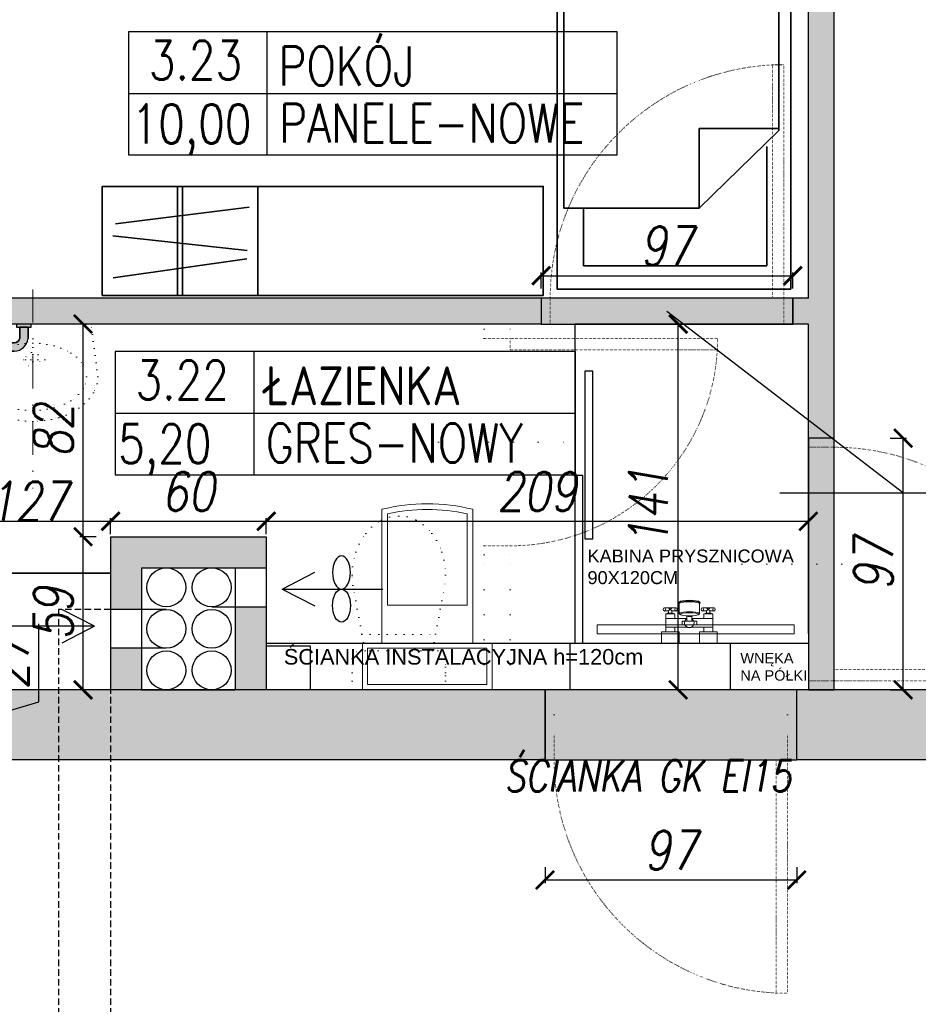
# Model space of a CAD drawing. Header units: millimetres. Extents: x 214604 to 222122, y 23717 to 26152.
# Tile 20 of 26: x 218028 to 218374, y 25053 to 25432. Entities that reach past the tile are written whole.
import ezdxf

# ---------------------------------------------------------------- set-up
doc = ezdxf.new("R2010")
doc.units = ezdxf.units.MM
for name, pattern in [('DASHDOT', [25.4, 12.7, -6.35, 0, -6.35]), ('DASHED', [0.75, 0.5, -0.25]), ('KROPKA2', [3.175, 0, -3.175])]:
    doc.linetypes.add(name, pattern=pattern)
for name, color, linetype in [('A_C.O.', 230, 'Continuous'), ('A_inwentaryzacja', 8, 'Continuous'), ('A_INWENTARYZACJA_KRESKI', 8, 'Continuous'), ('A_nowe_1', 1, 'Continuous'), ('A_OPIS_ZMIANY', 2, 'Continuous'), ('A_WYMIARY', 143, 'Continuous'), ('A_ZMIANY', 10, 'Continuous'), ('A_ZMIANY_WYMIARY', 143, 'Continuous')]:
    doc.layers.add(name, color=color, linetype=linetype)
for name, color, linetype, lineweight in [('A_MEBLE', 135, 'Continuous', 35), ('A_SANIT', 170, 'Continuous', 9), ('A_WYBURZENIA', 30, 'KROPKA2', 20)]:
    doc.layers.add(name, color=color, linetype=linetype, lineweight=lineweight)
doc.styles.add('ARIAL', font='arial.ttf')
doc.styles.add('ROMANS', font='romans.shx', dxfattribs={"width": 0.8, "oblique": 10})
doc.dimstyles.new('Kopia AGA1', dxfattribs={"dimtxt": 15, "dimasz": 7, "dimexe": 1.25, "dimexo": 0.625, "dimgap": 4, "dimtad": 1, "dimdec": 1, "dimtxsty": 'ROMANS', "dimblk": 'ARCHTICK', "dimcen": 20, "dimclrd": 256, "dimclrt": 7, "dimadec": 0, "dimazin": 0, "dimtfac": 1, "dimtdec": 1, "dimtmove": 1, "dimatfit": 3, "dimfxl": 5, "dimfxlon": 1, "dimarcsym": 0})

# ---------------------------------------------------------------- blocks, each defined once
blk = doc.blocks.new('*U8')
for p, q in [((0, 0), (0, 100)), ((900, 0), (900, 100))]:
    blk.add_line(p, q)
blk.add_lwpolyline([(0, 0), (0, -900), (43.75, -900), (43.75, 0)], close=True)
blk.add_arc((0, 0), 900, 270, 0)
blk = doc.blocks.new('WC')
for p, q in [((18, 0), (-18, 0)), ((-18, 0), (-18, -12)), ((18, 0), (18, -12)), ((18, -12), (18, 0)), ((-13, -15), (-17.7, -40.22)), ((15, -15), (-15, -15)), ((13, -15), (17.72, -40.33)), ((-14.26, -21.31), (14.14, -21.31))]:
    blk.add_line(p, q)
for points in [[(-17.7, -40.22, 0.033868), (-17.97, -44.14, 0.078837), (-16.54, -53.12, 0.088067), (-12.7, -60.3, 0.105301), (-6.64, -65.36, 0.121868), (0, -67)], [(0, -67, 0.121868), (6.64, -65.36, 0.105301), (12.7, -60.3, 0.088067), (16.54, -53.12, 0.078837), (17.97, -44.14, 0.032912), (17.72, -40.33, 0.032912)]]:
    blk.add_lwpolyline(points, format="xyb")
for centre, start, end in [((-15, -12), 180, 270), ((15, -12), 270, 0)]:
    blk.add_arc(centre, 3, start, end)
blk = doc.blocks.new('*U10')
for p, q in [((0, 0), (0, -100)), ((-800, 0), (-800, -100))]:
    blk.add_line(p, q)
blk.add_lwpolyline([(0, 0), (0, 800), (-43.75, 800), (-43.75, 0)], close=True)
blk.add_arc((0, 0), 800, 90, 180)
blk = doc.blocks.new('UMYW1')
for p, q in [((-30.16, -24.42), (-27.01, 0)), ((-0.02, 0), (-27.02, 0)), ((27.01, 0), (-27.01, 0)), ((-0.02, 0), (26.98, 0)), ((30.13, -24.42), (27.01, 0)), ((-0.02, -10.83), (-0.02, -22.2)), ((-5.7, -16.52), (5.66, -16.52))]:
    blk.add_line(p, q)
blk.add_lwpolyline([(-0.02, -40, 0.063362), (9.96, -38.73, 0.076422), (17.63, -35.44, 0.107134), (23.27, -29.95, 0.147477), (24.94, -24.42, 0.147477), (23.27, -18.89, 0.107134), (17.63, -13.4, 0.076422), (9.96, -10.1, 0.063362), (-0.02, -8.83, 0.063362), (-9.99, -10.1, 0.076422), (-17.66, -13.4, 0.107134), (-23.31, -18.89, 0.147477), (-24.97, -24.42, 0.147477), (-23.31, -29.95, 0.107134), (-17.66, -35.44, 0.076422), (-9.99, -38.73, 0.063362)], format="xyb", close=True)
for points in [[(-30.16, -24.42, 0.137171), (-28.09, -31.85, 0.107011), (-21.33, -38.97, 0.081043), (-11.99, -43.34, 0.069017), (-0.02, -45, 0.069017)], [(-0.02, -45, 0.069017), (11.96, -43.34, 0.081043), (21.3, -38.97, 0.107011), (28.05, -31.85, 0.137171), (30.13, -24.42, 0.137171)]]:
    blk.add_lwpolyline(points, format="xyb")
blk.add_circle((-0.02, -16.52), 3.39)
blk = doc.blocks.new('*U16')
for p, q in [((0, 0), (0, -100)), ((900, 0), (900, -100))]:
    blk.add_line(p, q)
blk.add_lwpolyline([(0, 0), (0, 900), (43.75, 900), (43.75, 0)], close=True)
blk.add_arc((0, 0), 900, 0, 90)
blk = doc.blocks.new('strzałka')
for q in [(-15.73, -8.93), (-41.84, -15.39), (-15.73, -21.86)]:
    blk.add_line((-3.04, -15.39), q)
blk = doc.blocks.new('_ARCHTICK')
at = {"color": 0, "linetype": 'ByBlock', "const_width": 0.15}
blk.add_lwpolyline([(-0.5, -0.5), (0.5, 0.5)], dxfattribs=at)
blk = doc.blocks.new('*D51')
at = {"layer": 'A_WYMIARY', "lineweight": -2, "ltscale": 3, "transparency": 16777216}
for p, q in [((218034.88, 25169.3), (218034.88, 25199.37)), ((218005.13, 25146.87), (218005.13, 25173.87)), ((218005.13, 25160.37), (218034.88, 25169.3))]:
    blk.add_line(p, q, dxfattribs=at)
at = {"layer": 'A_WYMIARY', "color": 0, "lineweight": -2, "ltscale": 3, "transparency": 16777216}
for p, q in [((218000.13, 25173.87), (218006.38, 25173.87)), ((218000.13, 25146.87), (218006.38, 25146.87))]:
    blk.add_line(p, q, dxfattribs=at)
at = {"layer": 'Defpoints', "color": 0, "ltscale": 3, "transparency": 16777216}
for p in [(217684.02, 25173.87), (218005.13, 25173.87), (217684.02, 25146.87)]:
    blk.add_point(p, dxfattribs=at)
at = {"layer": 'A_WYMIARY', "lineweight": -2, "ltscale": 3, "transparency": 16777216, "xscale": 7, "yscale": 7, "zscale": 7}
for p, rotation in [((218005.13, 25173.87), 90), ((218005.13, 25146.87), 270)]:
    blk.add_blockref('_ARCHTICK', p, dxfattribs=dict(at, rotation=rotation))
at = {"layer": 'A_WYMIARY', "color": 7, "ltscale": 3, "transparency": 16777216, "insert": (218023.38, 25184.33), "char_height": 15, "attachment_point": 5, "rotation": 90, "style": 'ROMANS'}
blk.add_mtext('27', dxfattribs=at)
blk = doc.blocks.new('WC_STELAŻ')
at = {"ltscale": 2}
for p, q in [((18, 42.54), (69.59, 42.54)), ((18, 42.54), (18, 7.46)), ((32.68, 40.33), (67.84, 40.33)), ((32.68, 9.67), (32.68, 40.33)), ((32.68, 9.67), (67.84, 9.67)), ((18, 7.46), (69.59, 7.46))]:
    blk.add_line(p, q, dxfattribs=at)
for points in [[(18, 50), (18, 0), (0, 0), (0, 50)], [(16, 48), (16, 2), (2, 2), (2, 48)]]:
    blk.add_lwpolyline(points, close=True)
for centre, radius, start, end in [((-1.38, 25), 73.1, 346.1204, 13.8796), ((-1.47, 25), 70.99, 347.5297, 12.4703)]:
    blk.add_arc(centre, radius, start, end, dxfattribs=at)
blk = doc.blocks.new('LOZKO2')
for p, q in [((0, 0), (0, 200)), ((0, 200), (90, 200)), ((90, 200), (90, 0)), ((9.21, 190.96), (79.83, 190.96)), ((9.21, 144.95), (9.21, 190.96)), ((79.83, 190.96), (79.83, 168.72)), ((4.61, 138.81), (35.31, 168.72)), ((35.31, 168.72), (87.51, 168.72)), ((35.31, 168.72), (35.31, 138.05)), ((87.51, 168.72), (87.51, 3.07)), ((4.61, 3.07), (4.61, 138.81)), ((35.31, 138.05), (4.61, 138.05)), ((90, 0), (0, 0)), ((87.51, 3.07), (4.61, 3.07))]:
    blk.add_line(p, q)
blk = doc.blocks.new('szafa_U_60x40')
for p, q in [((29, 0), (29, 42)), ((31, 0), (31, 42)), ((5.06, 27.61), (56.65, 34.09)), ((4.15, 23.04), (55.84, 17.3)), ((4.24, 6.73), (55.72, 14.08)), ((0, 0), (60, 0))]:
    blk.add_line(p, q)
blk.add_lwpolyline([(60, 42), (60, 0), (0, 0), (0, 42)], close=True)
blk = doc.blocks.new('*D129')
at = {"layer": 'A_ZMIANY_WYMIARY', "color": 0, "lineweight": -2, "ltscale": 3, "transparency": 16777216}
for p, q in [((217935.52, 25233.84), (217935.52, 25240.09)), ((218062.52, 25233.84), (218062.52, 25240.09))]:
    blk.add_line(p, q, dxfattribs=at)
at = {"layer": 'A_ZMIANY_WYMIARY', "lineweight": -2, "ltscale": 3, "transparency": 16777216}
blk.add_line((217935.52, 25238.84), (218062.52, 25238.84), dxfattribs=at)
at = {"layer": 'Defpoints', "color": 0, "ltscale": 3, "transparency": 16777216}
for p in [(218062.52, 25238.84), (217935.52, 25218.87), (218062.52, 25218.87)]:
    blk.add_point(p, dxfattribs=at)
at = {"layer": 'A_ZMIANY_WYMIARY', "lineweight": -2, "ltscale": 3, "transparency": 16777216, "xscale": 7, "yscale": 7, "zscale": 7, "rotation": 180}
blk.add_blockref('_ARCHTICK', (217935.52, 25238.84), dxfattribs=at)
at = {"layer": 'A_ZMIANY_WYMIARY', "lineweight": -2, "ltscale": 3, "transparency": 16777216, "xscale": 7, "yscale": 7, "zscale": 7}
blk.add_blockref('_ARCHTICK', (218062.52, 25238.84), dxfattribs=at)
at = {"layer": 'A_ZMIANY_WYMIARY', "color": 7, "ltscale": 3, "transparency": 16777216, "insert": (218030.91, 25246.59), "char_height": 15, "attachment_point": 5, "style": 'ROMANS'}
blk.add_mtext('127', dxfattribs=at)
blk = doc.blocks.new('*D130')
at = {"layer": 'A_ZMIANY_WYMIARY', "color": 0, "lineweight": -2, "ltscale": 3, "transparency": 16777216}
for p, q in [((218062.52, 25233.84), (218062.52, 25240.09)), ((218122.52, 25233.84), (218122.52, 25240.09))]:
    blk.add_line(p, q, dxfattribs=at)
at = {"layer": 'A_ZMIANY_WYMIARY', "lineweight": -2, "ltscale": 3, "transparency": 16777216}
blk.add_line((218062.52, 25238.84), (218122.52, 25238.84), dxfattribs=at)
at = {"layer": 'Defpoints', "color": 0, "ltscale": 3, "transparency": 16777216}
for p in [(218122.52, 25238.84), (218122.52, 25232.87), (218062.52, 25218.87)]:
    blk.add_point(p, dxfattribs=at)
at = {"layer": 'A_ZMIANY_WYMIARY', "lineweight": -2, "ltscale": 3, "transparency": 16777216, "xscale": 7, "yscale": 7, "zscale": 7, "rotation": 180}
blk.add_blockref('_ARCHTICK', (218062.52, 25238.84), dxfattribs=at)
at = {"layer": 'A_ZMIANY_WYMIARY', "lineweight": -2, "ltscale": 3, "transparency": 16777216, "xscale": 7, "yscale": 7, "zscale": 7}
blk.add_blockref('_ARCHTICK', (218122.52, 25238.84), dxfattribs=at)
at = {"layer": 'A_ZMIANY_WYMIARY', "color": 7, "ltscale": 3, "transparency": 16777216, "insert": (218092.52, 25250.34), "char_height": 15, "attachment_point": 5, "style": 'ROMANS'}
blk.add_mtext('60', dxfattribs=at)
blk = doc.blocks.new('*D131')
at = {"layer": 'A_ZMIANY_WYMIARY', "color": 0, "lineweight": -2, "ltscale": 3, "transparency": 16777216}
for p, q in [((218122.52, 25233.84), (218122.52, 25240.09)), ((218331.52, 25238.84), (218331.52, 25237.59))]:
    blk.add_line(p, q, dxfattribs=at)
at = {"layer": 'A_ZMIANY_WYMIARY', "lineweight": -2, "ltscale": 3, "transparency": 16777216}
blk.add_line((218122.52, 25238.84), (218331.52, 25238.84), dxfattribs=at)
at = {"layer": 'Defpoints', "color": 0, "ltscale": 3, "transparency": 16777216}
for p in [(218331.52, 25238.84), (218331.52, 25238.84), (218122.52, 25232.87)]:
    blk.add_point(p, dxfattribs=at)
at = {"layer": 'A_ZMIANY_WYMIARY', "lineweight": -2, "ltscale": 3, "transparency": 16777216, "xscale": 7, "yscale": 7, "zscale": 7, "rotation": 180}
blk.add_blockref('_ARCHTICK', (218122.52, 25238.84), dxfattribs=at)
at = {"layer": 'A_ZMIANY_WYMIARY', "lineweight": -2, "ltscale": 3, "transparency": 16777216, "xscale": 7, "yscale": 7, "zscale": 7}
blk.add_blockref('_ARCHTICK', (218331.52, 25238.84), dxfattribs=at)
at = {"layer": 'A_ZMIANY_WYMIARY', "color": 7, "ltscale": 3, "transparency": 16777216, "insert": (218227.02, 25250.34), "char_height": 15, "attachment_point": 5, "style": 'ROMANS'}
blk.add_mtext('209', dxfattribs=at)
blk = doc.blocks.new('*D132')
at = {"layer": 'A_ZMIANY_WYMIARY', "color": 0, "lineweight": -2, "ltscale": 3, "transparency": 16777216}
for p, q in [((218056.94, 25232.87), (218050.69, 25232.87)), ((218056.94, 25173.87), (218050.69, 25173.87))]:
    blk.add_line(p, q, dxfattribs=at)
at = {"layer": 'A_ZMIANY_WYMIARY', "lineweight": -2, "ltscale": 3, "transparency": 16777216}
blk.add_line((218051.94, 25173.87), (218051.94, 25232.87), dxfattribs=at)
at = {"layer": 'Defpoints', "color": 0, "ltscale": 3, "transparency": 16777216}
for p in [(218051.94, 25232.87), (218062.52, 25232.87), (218062.52, 25173.87)]:
    blk.add_point(p, dxfattribs=at)
at = {"layer": 'A_ZMIANY_WYMIARY', "lineweight": -2, "ltscale": 3, "transparency": 16777216, "xscale": 7, "yscale": 7, "zscale": 7}
for p, rotation in [((218051.94, 25232.87), 90), ((218051.94, 25173.87), 270)]:
    blk.add_blockref('_ARCHTICK', p, dxfattribs=dict(at, rotation=rotation))
at = {"layer": 'A_ZMIANY_WYMIARY', "color": 7, "ltscale": 3, "transparency": 16777216, "insert": (218040.44, 25203.37), "char_height": 15, "attachment_point": 5, "rotation": 90, "style": 'ROMANS'}
blk.add_mtext('59', dxfattribs=at)
blk = doc.blocks.new('*D133')
at = {"layer": 'A_ZMIANY_WYMIARY', "color": 0, "lineweight": -2, "ltscale": 3, "transparency": 16777216}
for p, q in [((218051.94, 25314.87), (218053.19, 25314.87)), ((218056.94, 25232.87), (218050.69, 25232.87))]:
    blk.add_line(p, q, dxfattribs=at)
at = {"layer": 'A_ZMIANY_WYMIARY', "lineweight": -2, "ltscale": 3, "transparency": 16777216}
blk.add_line((218051.94, 25232.87), (218051.94, 25314.87), dxfattribs=at)
at = {"layer": 'Defpoints', "color": 0, "ltscale": 3, "transparency": 16777216}
for p in [(218051.94, 25314.87), (218051.94, 25314.87), (218062.52, 25232.87)]:
    blk.add_point(p, dxfattribs=at)
at = {"layer": 'A_ZMIANY_WYMIARY', "lineweight": -2, "ltscale": 3, "transparency": 16777216, "xscale": 7, "yscale": 7, "zscale": 7}
for p, rotation in [((218051.94, 25314.87), 90), ((218051.94, 25232.87), 270)]:
    blk.add_blockref('_ARCHTICK', p, dxfattribs=dict(at, rotation=rotation))
at = {"layer": 'A_ZMIANY_WYMIARY', "color": 7, "ltscale": 3, "transparency": 16777216, "insert": (218040.44, 25273.87), "char_height": 15, "attachment_point": 5, "rotation": 90, "style": 'ROMANS'}
blk.add_mtext('82', dxfattribs=at)
blk = doc.blocks.new('*D134')
at = {"layer": 'A_ZMIANY_WYMIARY', "color": 0, "lineweight": -2, "ltscale": 3, "transparency": 16777216}
for p, q in [((218286.32, 25314.87), (218280.07, 25314.87)), ((218286.32, 25173.87), (218280.07, 25173.87))]:
    blk.add_line(p, q, dxfattribs=at)
at = {"layer": 'A_ZMIANY_WYMIARY', "lineweight": -2, "ltscale": 3, "transparency": 16777216}
blk.add_line((218281.32, 25173.87), (218281.32, 25314.87), dxfattribs=at)
at = {"layer": 'Defpoints', "color": 0, "ltscale": 3, "transparency": 16777216}
for p in [(218281.32, 25314.87), (218331.52, 25314.87), (218331.52, 25173.87)]:
    blk.add_point(p, dxfattribs=at)
at = {"layer": 'A_ZMIANY_WYMIARY', "lineweight": -2, "ltscale": 3, "transparency": 16777216, "xscale": 7, "yscale": 7, "zscale": 7}
for p, rotation in [((218281.32, 25314.87), 90), ((218281.32, 25173.87), 270)]:
    blk.add_blockref('_ARCHTICK', p, dxfattribs=dict(at, rotation=rotation))
at = {"layer": 'A_ZMIANY_WYMIARY', "color": 7, "ltscale": 3, "transparency": 16777216, "insert": (218269.82, 25244.37), "char_height": 15, "attachment_point": 5, "rotation": 90, "style": 'ROMANS'}
blk.add_mtext('141', dxfattribs=at)
blk = doc.blocks.new('strzałkaWO')
for q in [(-15.73, -8.93), (-41.84, -15.39), (-15.73, -21.86)]:
    blk.add_line((-3.04, -15.39), q)
blk.add_ellipse((-25.97, -9.01), major_axis=(0, -6.38), ratio=0.537177)
at = {"extrusion": (0, 0, -1)}
blk.add_ellipse((-25.97, -21.78), major_axis=(0, 6.38), ratio=0.537177, dxfattribs=at)
blk = doc.blocks.new('*D143')
at = {"layer": 'A_ZMIANY_WYMIARY', "color": 0, "lineweight": -2, "ltscale": 3, "transparency": 16777216}
for p, q in [((218230.02, 25105.56), (218230.02, 25099.31)), ((218327.02, 25105.56), (218327.02, 25099.31))]:
    blk.add_line(p, q, dxfattribs=at)
at = {"layer": 'A_ZMIANY_WYMIARY', "lineweight": -2, "ltscale": 3, "transparency": 16777216}
blk.add_line((218230.02, 25100.56), (218327.02, 25100.56), dxfattribs=at)
at = {"layer": 'Defpoints', "color": 0, "ltscale": 3, "transparency": 16777216}
for p in [(218230.02, 25146.87), (218327.02, 25146.87), (218327.02, 25100.56)]:
    blk.add_point(p, dxfattribs=at)
at = {"layer": 'A_ZMIANY_WYMIARY', "lineweight": -2, "ltscale": 3, "transparency": 16777216, "xscale": 7, "yscale": 7, "zscale": 7, "rotation": 180}
blk.add_blockref('_ARCHTICK', (218230.02, 25100.56), dxfattribs=at)
at = {"layer": 'A_ZMIANY_WYMIARY', "lineweight": -2, "ltscale": 3, "transparency": 16777216, "xscale": 7, "yscale": 7, "zscale": 7}
blk.add_blockref('_ARCHTICK', (218327.02, 25100.56), dxfattribs=at)
at = {"layer": 'A_ZMIANY_WYMIARY', "color": 7, "ltscale": 3, "transparency": 16777216, "insert": (218278.52, 25112.06), "char_height": 15, "attachment_point": 5, "style": 'ROMANS'}
blk.add_mtext('97', dxfattribs=at)
blk = doc.blocks.new('*D145')
at = {"layer": 'A_ZMIANY_WYMIARY', "color": 0, "lineweight": -2, "ltscale": 3, "transparency": 16777216}
for p, q in [((218228.52, 25328.53), (218228.52, 25334.78)), ((218325.52, 25328.53), (218325.52, 25334.78))]:
    blk.add_line(p, q, dxfattribs=at)
at = {"layer": 'A_ZMIANY_WYMIARY', "lineweight": -2, "ltscale": 3, "transparency": 16777216}
blk.add_line((218228.52, 25333.53), (218325.52, 25333.53), dxfattribs=at)
at = {"layer": 'Defpoints', "color": 0, "ltscale": 3, "transparency": 16777216}
for p in [(218325.52, 25333.53), (218228.52, 25324.87), (218325.52, 25324.87)]:
    blk.add_point(p, dxfattribs=at)
at = {"layer": 'A_ZMIANY_WYMIARY', "lineweight": -2, "ltscale": 3, "transparency": 16777216, "xscale": 7, "yscale": 7, "zscale": 7, "rotation": 180}
blk.add_blockref('_ARCHTICK', (218228.52, 25333.53), dxfattribs=at)
at = {"layer": 'A_ZMIANY_WYMIARY', "lineweight": -2, "ltscale": 3, "transparency": 16777216, "xscale": 7, "yscale": 7, "zscale": 7}
blk.add_blockref('_ARCHTICK', (218325.52, 25333.53), dxfattribs=at)
at = {"layer": 'A_ZMIANY_WYMIARY', "color": 7, "ltscale": 3, "transparency": 16777216, "insert": (218277.02, 25345.03), "char_height": 15, "attachment_point": 5, "style": 'ROMANS'}
blk.add_mtext('97', dxfattribs=at)
blk = doc.blocks.new('*D146')
at = {"layer": 'A_ZMIANY_WYMIARY', "color": 0, "lineweight": -2, "ltscale": 3, "transparency": 16777216}
for p, q in [((218363.04, 25270.87), (218369.29, 25270.87)), ((218363.04, 25173.87), (218369.29, 25173.87))]:
    blk.add_line(p, q, dxfattribs=at)
at = {"layer": 'A_ZMIANY_WYMIARY', "lineweight": -2, "ltscale": 3, "transparency": 16777216}
blk.add_line((218368.04, 25173.87), (218368.04, 25270.87), dxfattribs=at)
at = {"layer": 'Defpoints', "color": 0, "ltscale": 3, "transparency": 16777216}
for p in [(218341.52, 25270.87), (218368.04, 25270.87), (218341.52, 25173.87)]:
    blk.add_point(p, dxfattribs=at)
at = {"layer": 'A_ZMIANY_WYMIARY', "lineweight": -2, "ltscale": 3, "transparency": 16777216, "xscale": 7, "yscale": 7, "zscale": 7}
for p, rotation in [((218368.04, 25270.87), 90), ((218368.04, 25173.87), 270)]:
    blk.add_blockref('_ARCHTICK', p, dxfattribs=dict(at, rotation=rotation))
at = {"layer": 'A_ZMIANY_WYMIARY', "color": 7, "ltscale": 3, "transparency": 16777216, "insert": (218356.54, 25222.37), "char_height": 15, "attachment_point": 5, "rotation": 90, "style": 'ROMANS'}
blk.add_mtext('97', dxfattribs=at)
blk = doc.blocks.new('bateria_TERMOSTATYCZNA')
for p, q in [((6.12, 19.82), (6.12, 11.74)), ((9.54, 19.82), (9.54, 11.74)), ((12.39, 20.35), (12.39, 18.74)), ((13.66, 20.35), (13.66, 15.85)), ((12.39, 18.74), (13.66, 17.47)), ((13.66, 18.74), (12.39, 17.47)), ((12.39, 17.47), (12.39, 15.85)), ((10.52, 11.81), (8.49, 11.81)), ((10.95, 14.26), (11.26, 14.66)), ((11.39, 14.74), (15.24, 14.74)), ((15.24, 14.74), (15.54, 14.94)), ((15.63, 14.91), (15.9, 14.71)), ((6.12, 1.71), (6.12, 9.8)), ((8.49, 9.85), (10.52, 9.85)), ((9.54, 1.71), (9.54, 9.8)), ((10.95, 7.39), (11.26, 6.99)), ((11.39, 6.92), (15.24, 6.92)), ((12.39, 4.07), (12.39, 5.68)), ((13.66, 2.8), (12.39, 4.07)), ((12.39, 2.8), (13.66, 4.07)), ((13.66, 1.18), (13.66, 5.68)), ((15.24, 6.92), (15.54, 6.72)), ((15.63, 6.75), (15.9, 6.94)), ((12.39, 1.18), (12.39, 2.8))]:
    blk.add_line(p, q)
at = {"lineweight": 0}
for p, q in [((11.54, 18.74), (12.39, 18.74)), ((12.39, 17.47), (11.54, 17.47)), ((12.39, 4.07), (11.54, 4.07)), ((11.54, 2.8), (12.39, 2.8))]:
    blk.add_line(p, q, dxfattribs=at)
for points in [[(0, 14.67), (4.4, 14.67), (4.4, 21.53), (0, 21.53)], [(11.26, 16.97), (11.54, 16.97), (11.54, 19.24), (11.26, 19.24)], [(7.02, 8.04), (8.49, 8.04), (8.49, 13.62), (7.02, 13.62)], [(0, 6.86), (4.4, 6.86), (4.4, 0), (0, 0)], [(11.26, 4.57), (11.54, 4.57), (11.54, 2.3), (11.26, 2.3)]]:
    blk.add_lwpolyline(points, close=True)
for points in [[(9.54, 16.4), (11.26, 16.4), (11.26, 19.82), (4.4, 19.82), (4.4, 16.4), (6.12, 16.4)], [(9.54, 5.14), (11.26, 5.14), (11.26, 1.71), (4.4, 1.71), (4.4, 5.14), (6.12, 5.14)]]:
    blk.add_lwpolyline(points)
for centre, start, end in [((7.83, 10.77), 31.3748, 328.6252), ((12.1, 10.82), 149.0513, 210.994)]:
    blk.add_arc(centre, 1.86, start, end)
for centre, major_axis, ratio in [((13.02, 20.35), (-0.635, 0), 0.719101), ((11.1, 10.83), (0, 3.54), 0.173354), ((13.02, 5.68), (-0.635, 0), 0.719101)]:
    blk.add_ellipse(centre, major_axis=major_axis, ratio=ratio)
at = {"extrusion": (0, 0, -1)}
for centre in [(13.02, 15.85), (13.02, 1.18)]:
    blk.add_ellipse(centre, major_axis=(-0.635, 0), ratio=0.719101, dxfattribs=at)
for centre, major_axis, ratio, start_param, end_param in [((11.39, 10.83), (0, 3.91), 0.173372, 2.893815, 6.530963), ((15.24, 10.83), (0, 3.91), 0.173686, 3.141593, 6.283185), ((15.54, 10.83), (0, 4.11), 0.173567, 3.141593, 6.283185), ((15.83, 10.83), (0, 3.91), 0.173684, 3.248356, 6.176422)]:
    blk.add_ellipse(centre, major_axis=major_axis, ratio=ratio, start_param=start_param, end_param=end_param)
blk = doc.blocks.new('hewi4')
at = {"ltscale": 0.1, "transparency": 33554600}
h = blk.add_hatch(color=256, dxfattribs=at)
h.dxf.hatch_style = 1
h.paths.add_polyline_path([(-6.93, 65.5, 0.390638), (-13.02, 58.9), (-13.02, 8.11, 0.390638), (-6.93, 1.5), (-6.93, 1.5), (-1.51, 1.5), (-1.51, 5.5), (-6.73, 5.5, -0.376944), (-9.02, 8.11), (-9.02, 58.9, -0.376944), (-6.73, 61.5), (-1.51, 61.5), (-1.51, 65.5), (-6.93, 65.5)])
h.paths.add_polyline_path([(-1.51, 60), (-1.51, 67.01), (0, 67.01), (0, 60)])
h.paths.add_polyline_path([(-1.51, 7.01), (-1.51, 0), (0, 0), (0, 7.01)])
at = {"linetype": 'Continuous'}
for p, q in [((-1.51, 65.5), (-6.93, 65.5)), ((-13.02, 8.11), (-13.02, 58.9)), ((-9.02, 58.9), (-9.02, 8.11)), ((-6.73, 61.5), (-1.51, 61.5)), ((-6.73, 5.5), (-1.51, 5.5)), ((-1.51, 1.5), (-6.93, 1.5))]:
    blk.add_line(p, q, dxfattribs=at)
for points in [[(-1.51, 60), (-1.51, 67.01), (0, 67.01), (0, 60), (-1.51, 60)], [(-1.51, 7.01), (-1.51, 0), (0, 0), (0, 7.01), (-1.51, 7.01)]]:
    blk.add_lwpolyline(points, close=True, dxfattribs=at)
at = {"ltscale": 0.1, "transparency": 33554600}
for points in [[(-1.51, 60), (-1.51, 67.01), (0, 67.01), (0, 60)], [(-1.51, 7.01), (-1.51, 0), (0, 0), (0, 7.01)]]:
    blk.add_lwpolyline(points, close=True, dxfattribs=at)
blk.add_lwpolyline([(-6.93, 65.5, 0.390638), (-13.02, 58.9), (-13.02, 8.11, 0.390638), (-6.93, 1.5), (-6.93, 1.5), (-1.51, 1.5), (-1.51, 5.5), (-6.73, 5.5, -0.376944), (-9.02, 8.11), (-9.02, 58.9, -0.376944), (-6.73, 61.5), (-1.51, 61.5), (-1.51, 65.5), (-6.93, 65.5)], format="xyb", close=True, dxfattribs=at)
at = {"linetype": 'Continuous'}
for centre, radius, start, end in [((-6.39, 58.9), 6.63, 94.6501, 180.0002), ((-6.39, 58.9), 2.63, 97.3856, 180.0002), ((-6.39, 8.11), 6.63, 179.9998, 265.3499), ((-6.39, 8.11), 2.63, 179.9998, 262.6144)]:
    blk.add_arc(centre, radius, start, end, dxfattribs=at)

msp = doc.modelspace()

# ---------------------------------------------------------------- hatches: boundary and pattern name
at = {"layer": 'A_INWENTARYZACJA_KRESKI', "ltscale": 3}
h = msp.add_hatch(color=256, dxfattribs=at)
h.dxf.hatch_style = 1
h.paths.add_polyline_path([(217935.52, 25566.87), (217925.52, 25566.87), (217925.52, 25424.87), (217935.52, 25424.87)])
h.paths.add_polyline_path([(218228.52, 25324.87), (217935.52, 25324.87), (217935.52, 25334.87), (217925.52, 25334.87), (217925.52, 25314.87), (217935.52, 25314.87), (218228.52, 25314.87)])
h.paths.add_polyline_path([(217935.52, 25224.87), (217925.52, 25224.87), (217925.52, 25173.87), (217935.52, 25173.87)])
h = msp.add_hatch(color=256, dxfattribs=at)
h.dxf.hatch_style = 1
h.paths.add_polyline_path([(218341.52, 25436.87), (218331.52, 25436.87), (218331.52, 25324.87), (218325.52, 25324.87), (218325.52, 25314.87), (218331.52, 25314.87), (218331.52, 25270.87), (218341.52, 25270.87)])
h.paths.add_polyline_path([(218341.52, 25566.87), (218331.52, 25566.87), (218331.52, 25436.87), (218341.52, 25436.87)])
h = msp.add_hatch(color=256, dxfattribs=at)
h.dxf.hatch_style = 1
h.paths.add_polyline_path([(218122.52, 25232.87), (218062.52, 25232.87), (218062.52, 25204.88), (218074.52, 25204.88), (218074.52, 25220.87), (218083.63, 25220.87, -0.025745), (218084.4, 25220.87), (218101.13, 25220.87, -0.025745), (218101.9, 25220.87), (218110.52, 25220.87), (218122.52, 25220.87)])
h.paths.add_polyline_path([(218074.52, 25189.88), (218062.52, 25189.88), (218062.52, 25173.87), (218074.52, 25173.87)])
h.paths.add_polyline_path([(218122.52, 25205.88), (218110.52, 25205.88), (218110.52, 25173.87), (218122.52, 25173.87)])
h = msp.add_hatch(color=256, dxfattribs=at)
h.dxf.hatch_style = 1
h.paths.add_polyline_path([(218230.02, 25173.87), (218062.52, 25173.87), (217935.52, 25173.87), (217684.02, 25173.87), (217684.02, 25146.87), (218230.02, 25146.87)])
h = msp.add_hatch(color=256, dxfattribs=at)
h.dxf.hatch_style = 1
h.paths.add_polyline_path([(218615.52, 25173.87), (218327.02, 25173.87), (218327.02, 25146.87), (218615.52, 25146.87)])
at = {"layer": 'A_ZMIANY', "ltscale": 3}
h = msp.add_hatch(color=256, dxfattribs=at)
h.dxf.hatch_style = 1
h.paths.add_polyline_path([(218325.52, 25324.87), (218228.52, 25324.87), (218228.52, 25314.87), (218325.52, 25314.87)])
h = msp.add_hatch(color=256, dxfattribs=at)
h.dxf.hatch_style = 1
h.paths.add_polyline_path([(218341.52, 25270.87), (218331.52, 25270.87), (218331.52, 25173.87), (218341.52, 25173.87)])
h = msp.add_hatch(color=256, dxfattribs=at)
h.dxf.hatch_style = 1
h.paths.add_polyline_path([(218327.02, 25173.87), (218230.02, 25173.87), (218230.02, 25146.87), (218327.02, 25146.87)])

# ---------------------------------------------------------------- linework, layer by layer
at = {"layer": 'A_inwentaryzacja', "ltscale": 3}
for p, q in [((218331.52, 25324.87), (218331.52, 25566.87)), ((218341.52, 25270.87), (218341.52, 25566.87)), ((218228.52, 25324.87), (217935.52, 25324.87)), ((218228.52, 25324.87), (218228.52, 25314.87)), ((218331.52, 25324.87), (218325.52, 25324.87)), ((218325.52, 25324.87), (218325.52, 25314.87)), ((218228.52, 25314.87), (217935.52, 25314.87)), ((218331.52, 25314.87), (218325.52, 25314.87)), ((218331.52, 25270.87), (218331.52, 25314.87)), ((218341.52, 25270.87), (218331.52, 25270.87)), ((218062.52, 25232.87), (218062.52, 25173.87)), ((218062.52, 25232.87), (218122.52, 25232.87)), ((218122.52, 25232.87), (218122.52, 25173.87)), ((218074.52, 25220.87), (218074.52, 25173.87)), ((218074.52, 25220.87), (218110.52, 25220.87)), ((218101.13, 25220.87), (218122.52, 25220.87)), ((218110.52, 25220.87), (218110.52, 25173.87)), ((218084.02, 25204.88), (218062.52, 25204.88)), ((218101.52, 25205.88), (218122.52, 25205.88)), ((218084.02, 25189.88), (218062.52, 25189.88)), ((218122.52, 25190.87), (218139.52, 25190.87)), ((218139.52, 25190.87), (218139.52, 25173.87)), ((218062.52, 25173.87), (217935.52, 25173.87)), ((218230.02, 25173.87), (218062.52, 25173.87)), ((218074.52, 25173.87), (218110.52, 25173.87)), ((218230.02, 25146.87), (218230.02, 25173.87)), ((218615.52, 25173.87), (218327.02, 25173.87)), ((218327.02, 25146.87), (218327.02, 25173.87)), ((218230.02, 25146.87), (217684.02, 25146.87)), ((218615.52, 25146.87), (218327.02, 25146.87))]:
    msp.add_line(p, q, dxfattribs=at)
for centre in [(218084.02, 25213.38), (218101.52, 25213.38), (218084.02, 25197.38), (218101.52, 25197.38), (218084.02, 25181.38), (218101.52, 25181.38)]:
    msp.add_circle(centre, 7.5, dxfattribs=at)
at = {"layer": 'A_MEBLE'}
msp.add_lwpolyline([(218119.33, 25367.91), (218229.33, 25367.91), (218229.33, 25325.91), (218119.33, 25325.91)], close=True, dxfattribs=at)
msp.add_lwpolyline([(217935.52, 25218.87), (218062.52, 25218.87)], dxfattribs=at)
at = {"layer": 'A_nowe_1', "ltscale": 0.5}
msp.add_lwpolyline([(218331.52, 25195.62), (218331.52, 25314.87), (218241.52, 25314.87), (218241.52, 25191.87), (218331.52, 25191.87)], dxfattribs=at)
for points in [[(218245.37, 25232.09), (218248.37, 25232.09), (218248.37, 25296.71), (218245.37, 25296.71)], [(218241.52, 25191.87), (218244.52, 25191.87), (218244.52, 25256.49), (218241.52, 25256.49)]]:
    msp.add_lwpolyline(points, close=True, dxfattribs=at)
at = {"layer": 'A_nowe_1', "linetype": 'DASHED', "ltscale": 5}
for points in [[(218062.52, 25204.88), (218042.52, 25204.88), (218042.52, 24919.87)], [(218062.52, 25189.88), (218062.52, 24919.87)]]:
    msp.add_lwpolyline(points, dxfattribs=at)
at = {"layer": 'A_OPIS_ZMIANY', "ltscale": 5}
for p, q in [((218122.84, 25427.55), (218122.84, 25380.05)), ((218069.44, 25403.8), (218257.81, 25403.8)), ((218117.71, 25304.24), (218117.71, 25256.74)), ((218064.31, 25280.49), (218241.76, 25280.49))]:
    msp.add_line(p, q, dxfattribs=at)
at = {"layer": 'A_OPIS_ZMIANY', "ltscale": 3}
for p, q in [((218277.02, 25319.87), (218368.35, 25249.73)), ((218650.05, 25249.73), (218320.55, 25249.73))]:
    msp.add_line(p, q, dxfattribs=at)
at = {"layer": 'A_OPIS_ZMIANY', "ltscale": 5}
for points in [[(218069.44, 25380.05), (218257.81, 25380.05), (218257.81, 25427.55), (218069.44, 25427.55)], [(218064.31, 25256.74), (218241.76, 25256.74), (218241.76, 25304.24), (218064.31, 25304.24)]]:
    msp.add_lwpolyline(points, close=True, dxfattribs=at)
at = {"layer": 'A_SANIT'}
msp.add_lwpolyline([(218250.08, 25195.49), (218326.09, 25195.49), (218326.09, 25198.96), (218250.08, 25198.96)], close=True, dxfattribs=at)
at = {"layer": 'A_WYBURZENIA', "linetype": 'DASHDOT'}
msp.add_line((218032.52, 25328.2), (218032.52, 25251.53), dxfattribs=at)
at = {"layer": 'A_WYBURZENIA', "ltscale": 3}
for p, q in [((218206.52, 25312.87), (218206.52, 25314.87)), ((218216.52, 25312.87), (218216.52, 25314.87)), ((218206.52, 25312.87), (218216.52, 25312.87)), ((218179.3, 25269.37), (218243.73, 25269.37)), ((218206.52, 25173.87), (218206.52, 25225.87)), ((218206.52, 25225.87), (218216.52, 25225.87)), ((218216.52, 25173.87), (218216.52, 25225.87)), ((218305.89, 25222.37), (218370.31, 25222.37))]:
    msp.add_line(p, q, dxfattribs=at)
for points in [[(218228.52, 25324.87), (218232.02, 25324.87), (218232.02, 25314.87), (218228.52, 25314.87)], [(218325.52, 25324.87), (218322.02, 25324.87), (218322.02, 25314.87), (218325.52, 25314.87)], [(218206.52, 25312.87), (218206.52, 25309.37), (218216.52, 25309.37), (218216.52, 25312.87)], [(218341.52, 25270.87), (218341.52, 25267.37), (218331.52, 25267.37), (218331.52, 25270.87)], [(218206.52, 25225.87), (218206.52, 25229.37), (218216.52, 25229.37), (218216.52, 25225.87)], [(218341.52, 25173.87), (218341.52, 25177.37), (218331.52, 25177.37), (218331.52, 25173.87)], [(218230.02, 25173.87), (218233.52, 25173.87), (218233.52, 25146.87), (218230.02, 25146.87)], [(218327.02, 25173.87), (218323.52, 25173.87), (218323.52, 25146.87), (218327.02, 25146.87)]]:
    msp.add_lwpolyline(points, dxfattribs=at)
at = {"layer": 'A_ZMIANY', "ltscale": 3}
for p, q in [((218122.52, 25191.87), (218331.52, 25191.87)), ((218239.52, 25191.87), (218239.52, 25173.87)), ((218301.52, 25173.87), (218301.52, 25191.87))]:
    msp.add_line(p, q, dxfattribs=at)
for points in [[(218228.52, 25314.87), (218325.52, 25314.87), (218325.52, 25324.87), (218228.52, 25324.87)], [(218331.52, 25173.87), (218341.52, 25173.87), (218341.52, 25270.87), (218331.52, 25270.87)], [(218230.02, 25146.87), (218327.02, 25146.87), (218327.02, 25173.87), (218230.02, 25173.87)]]:
    msp.add_lwpolyline(points, close=True, dxfattribs=at)

# ---------------------------------------------------------------- block references
at = {"layer": 'A_C.O.', "ltscale": 0.1, "transparency": 33554600, "xscale": 0.8, "yscale": 0.8, "zscale": 0.8, "rotation": 89.99999999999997}
msp.add_blockref('hewi4', (218031.93, 25314.87), dxfattribs=at)
at = {"layer": 'A_inwentaryzacja', "ltscale": 3, "rotation": 180}
msp.add_blockref('strzałka', (218125.59, 25197.32), dxfattribs=at)
at = {"layer": 'A_inwentaryzacja', "ltscale": 3, "xscale": -1, "rotation": 180}
msp.add_blockref('strzałka', (218059.43, 25182.99), dxfattribs=at)
at = {"layer": 'A_MEBLE', "rotation": 180}
msp.add_blockref('LOZKO2', (218324.72, 25528.27), dxfattribs=at)
at = {"layer": 'A_MEBLE'}
msp.add_blockref('szafa_U_60x40', (218059.33, 25325.91), dxfattribs=at)
at = {"layer": 'A_SANIT', "xscale": -1, "rotation": 270}
for name, p in [('WC_STELAŻ', (218159.61, 25173.87)), ('bateria_TERMOSTATYCZNA', (218274.84, 25191.87))]:
    msp.add_blockref(name, p, dxfattribs=at)
at = {"layer": 'A_WYBURZENIA', "ltscale": 3}
for name, p, xscale, yscale, zscale in [('*U16', (218322.02, 25324.87), -0.1, 0.1, 0.1), ('UMYW1', (218032.5, 25314.87), -0.8333333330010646, 0.8333333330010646, 0.8333333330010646), ('*U8', (218323.52, 25146.87), -0.1, 0.1, 0.1)]:
    msp.add_blockref(name, p, dxfattribs=dict(at, xscale=xscale, yscale=yscale, zscale=zscale))
at = {"layer": 'A_WYBURZENIA', "ltscale": 3, "xscale": -0.1, "yscale": 0.1, "zscale": 0.1, "rotation": 270}
for name, p in [('*U10', (218216.52, 25309.37)), ('*U16', (218341.52, 25177.37))]:
    msp.add_blockref(name, p, dxfattribs=at)
at = {"layer": 'A_WYBURZENIA', "ltscale": 3, "xscale": -1, "rotation": 180}
msp.add_blockref('WC', (218173.64, 25173.87), dxfattribs=at)
at = {"layer": 'A_ZMIANY', "ltscale": 3, "xscale": -1}
msp.add_blockref('strzałkaWO', (218125.59, 25228.1), dxfattribs=at)

# ---------------------------------------------------------------- texts
at = {"layer": 'A_OPIS_ZMIANY', "ltscale": 5, "style": 'ROMANS', "width": 0.8}
for s, p in [('3.23', (218077.3, 25409.09)), ('POKÓJ', (218127.23, 25406.88)), ('10,00', (218070.64, 25384.53)), ('PANELE-NOWE', (218127.47, 25384.82)), ('3.22', (218072.18, 25285.79)), ('ŁAZIENKA', (218122.1, 25283.57)), ('5,20', (218065.51, 25261.22)), ('GRES-NOWY', (218122.34, 25261.51))]:
    msp.add_text(s, height=15, dxfattribs=at).set_placement(p)
at = {"layer": 'A_OPIS_ZMIANY', "ltscale": 3, "attachment_point": 1, "style": 'ARIAL'}
for s, width, insert, char_height in [('KABINA PRYSZNICOWA \\P90X120CM', 152.9303, (218246.38, 25227.96), 5), ('ŚCIANKA INSTALACYJNA h=120cm', 191.973, (218129.32, 25189.6), 6), ('WNĘKA \\PNA PÓŁKI', 152.9303, (218305.3, 25188.08), 4)]:
    msp.add_mtext_dynamic_manual_height_columns(s, width=width, gutter_width=75, heights=[0], dxfattribs=dict(at, insert=insert, char_height=char_height))
at = {"layer": 'A_OPIS_ZMIANY', "ltscale": 5, "insert": (218214.24, 25146.72), "char_height": 12, "attachment_point": 1, "style": 'ROMANS'}
msp.add_mtext_dynamic_manual_height_columns('ŚCIANKA GK EI15 ', width=340.8802, gutter_width=75, heights=[0], dxfattribs=at)

# ---------------------------------------------------------------- dimensions: what is measured, and where the dimension line sits
at = {"layer": 'A_WYMIARY', "ltscale": 3}
dim = msp.add_linear_dim(base=(218005.13, 25173.87), p1=(217684.02, 25146.87), p2=(217684.02, 25173.87), angle=90, dimstyle='Kopia AGA1', dxfattribs=at)
dim.commit()
dim.dimension.update_dxf_attribs({"geometry": '*D51', "text_midpoint": (218023.38, 25173.3)})
at = {"layer": 'A_ZMIANY_WYMIARY', "ltscale": 3}
for base, p1, p2, picture, middle in [((218325.52, 25333.53), (218228.52, 25324.87), (218325.52, 25324.87), '*D145', (218277.02, 25345.03)), ((218122.52, 25238.84), (218062.52, 25218.87), (218122.52, 25232.87), '*D130', (218092.52, 25250.34)), ((218331.52, 25238.84), (218122.52, 25232.87), (218331.52, 25238.84), '*D131', (218227.02, 25250.34)), ((218327.02, 25100.56), (218230.02, 25146.87), (218327.02, 25146.87), '*D143', (218278.52, 25112.06))]:
    dim = msp.add_linear_dim(base=base, p1=p1, p2=p2, dimstyle='Kopia AGA1', dxfattribs=at)
    dim.commit()
    dim.dimension.update_dxf_attribs({"geometry": picture, "text_midpoint": middle})
for base, p1, p2, picture, middle in [((218051.94, 25314.87), (218062.52, 25232.87), (218051.94, 25314.87), '*D133', (218040.44, 25273.87)), ((218281.32, 25314.87), (218331.52, 25173.87), (218331.52, 25314.87), '*D134', (218269.82, 25244.37)), ((218368.04, 25270.87), (218341.52, 25173.87), (218341.52, 25270.87), '*D146', (218356.54, 25222.37)), ((218051.94, 25232.87), (218062.52, 25173.87), (218062.52, 25232.87), '*D132', (218040.44, 25203.37))]:
    dim = msp.add_linear_dim(base=base, p1=p1, p2=p2, angle=90, dimstyle='Kopia AGA1', dxfattribs=at)
    dim.commit()
    dim.dimension.update_dxf_attribs({"geometry": picture, "text_midpoint": middle})
dim = msp.add_linear_dim(base=(218062.52, 25238.84), p1=(217935.52, 25218.87), p2=(218062.52, 25218.87), dimstyle='Kopia AGA1', dxfattribs=at)
dim.commit()
dim.dimension.update_dxf_attribs({"geometry": '*D129', "text_midpoint": (218030.91, 25235.09), "dimtype": 160})

doc.saveas('drawing.dxf')
